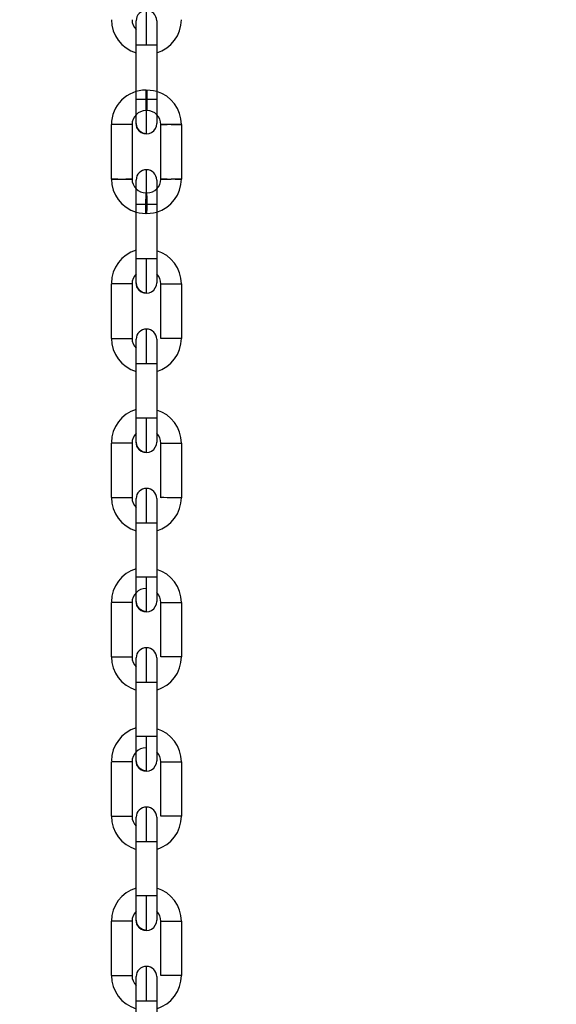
# Model space of a CAD drawing. Header units: inches. Extents: x 170 to 288, y 234 to 248.
# Tile 83 of 192: x 186.066 to 186.203, y 243.505 to 243.756. Entities that reach past the tile are written whole.
import ezdxf

# ---------------------------------------------------------------- set-up
doc = ezdxf.new("R2010")
doc.units = ezdxf.units.IN
doc.header["$LTSCALE"] = 0.25
doc.header["$MEASUREMENT"] = 0
doc.layers.add('ANNOTATIONS', color=1, linetype='Continuous')
doc.layers.add('SLIM E GUIDE MOTOR LH', color=7, linetype='Continuous')
doc.styles.add('ARIAL', font='arial.ttf', dxfattribs={"height": 0.09375})
doc.dimstyles.new('STANDARD$0', dxfattribs={"dimtxt": 0.09375, "dimasz": 0.09375, "dimexe": 0.03125, "dimexo": 0.046875, "dimgap": 0.09, "dimtad": 0, "dimtih": 1, "dimtoh": 1, "dimdec": 4, "dimzin": 0, "dimdsep": 46, "dimtxsty": 'ARIAL', "dimcen": 0.09, "dimadec": 0, "dimazin": 0, "dimtfac": 1, "dimtdec": 4, "dimtofl": 0, "dimtmove": 0, "dimatfit": 1, "dimfxl": 1, "dimtolj": 1, "dimtzin": 0, "dimarcsym": 0})

# ---------------------------------------------------------------- blocks, each defined once
blk = doc.blocks.new('*D11')
at = {"layer": 'ANNOTATIONS', "color": 0, "lineweight": -2, "transparency": 16777216}
for p, q in [((185.6191465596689, 244.1437778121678), (187.0176164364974, 244.1437778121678)), ((186.9863664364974, 244.0500278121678), (186.9863664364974, 242.3590412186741)), ((186.9863664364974, 240.2331944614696), (186.9863664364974, 241.9241810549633)), ((185.7089299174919, 240.1394444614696), (187.0176164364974, 240.1394444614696))]:
    blk.add_line(p, q, dxfattribs=at)
at = {"layer": 'ANNOTATIONS', "color": 0, "transparency": 16777216}
for points in [[(186.9707414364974, 244.0500278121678), (187.0019914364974, 244.0500278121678), (186.9863664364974, 244.1437778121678)], [(186.9707414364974, 240.2331944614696), (187.0019914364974, 240.2331944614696), (186.9863664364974, 240.1394444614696)]]:
    blk.add_solid(points, dxfattribs=at)
at = {"layer": 'defpoints', "color": 0, "transparency": 16777216}
for p in [(185.5722715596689, 244.1437778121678), (186.9863664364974, 244.1437778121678), (185.6620549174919, 240.1394444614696)]:
    blk.add_point(p, dxfattribs=at)
at = {"layer": 'ANNOTATIONS', "color": 0, "transparency": 16777216, "insert": (186.9863664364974, 242.1416111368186), "char_height": 0.09375, "attachment_point": 5, "style": 'ARIAL'}
blk.add_mtext('\\A1;OPENING \\PHEIGHT', dxfattribs=at)

msp = doc.modelspace()

# ---------------------------------------------------------------- linework, layer by layer
at = {"layer": 'SLIM E GUIDE MOTOR LH'}
for p, q in [((186.0961853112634, 243.7357479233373), (186.0961855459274, 243.7496586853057)), ((186.1014349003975, 243.7496585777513), (186.1014346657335, 243.735747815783)), ((186.0986787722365, 243.7381204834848), (186.0989412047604, 243.7381204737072)), ((186.0989411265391, 243.7328711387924), (186.0986786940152, 243.7328711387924)), ((186.0898856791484, 243.7154172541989), (186.0898859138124, 243.7293280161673)), ((186.0951352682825, 243.729327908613), (186.0951350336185, 243.7154171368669)), ((186.1024840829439, 243.7154169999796), (186.1024843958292, 243.7293277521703)), ((186.107733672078, 243.729327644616), (186.107733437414, 243.7154168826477)), ((186.0986782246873, 243.7118737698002), (186.0989407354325, 243.7118737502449)), ((186.0961844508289, 243.6950865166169), (186.0961847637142, 243.7089972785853)), ((186.1014341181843, 243.7089971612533), (186.101433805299, 243.6950863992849)), ((186.0989405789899, 243.7066244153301), (186.098678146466, 243.7066244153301)), ((186.0898848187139, 243.6747558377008), (186.0898851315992, 243.6886665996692)), ((186.0951344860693, 243.6886665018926), (186.095134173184, 243.6747557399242)), ((186.1024832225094, 243.6747555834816), (186.1024835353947, 243.6886663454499)), ((186.1077328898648, 243.6886662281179), (186.1077325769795, 243.6747554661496)), ((186.0961835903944, 243.6544251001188), (186.0961839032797, 243.6683358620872)), ((186.1014332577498, 243.6683357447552), (186.1014329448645, 243.6544250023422)), ((186.0898839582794, 243.6340944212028), (186.0898842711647, 243.6480051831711)), ((186.0951336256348, 243.6480050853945), (186.0951333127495, 243.6340943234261)), ((186.1024824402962, 243.6340941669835), (186.1024826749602, 243.6480049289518)), ((186.1077320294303, 243.6480048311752), (186.1077317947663, 243.6340940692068)), ((186.0961828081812, 243.6137636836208), (186.0961830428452, 243.6276744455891)), ((186.1014323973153, 243.6276743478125), (186.1014321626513, 243.6137635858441)), ((186.0898831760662, 243.59343302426), (186.0898834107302, 243.6073437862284)), ((186.0951327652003, 243.6073436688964), (186.0951325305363, 243.5934329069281)), ((186.1024815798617, 243.5934327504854), (186.102481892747, 243.6073435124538)), ((186.1077312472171, 243.6073434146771), (186.1077309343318, 243.5934326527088)), ((186.0961819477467, 243.5731022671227), (186.096182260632, 243.5870130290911)), ((186.1014316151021, 243.5870129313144), (186.1014313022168, 243.573102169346)), ((186.0898823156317, 243.552771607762), (186.089882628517, 243.5666823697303)), ((186.0951319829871, 243.5666822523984), (186.0951316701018, 243.55277149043)), ((186.1024807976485, 243.5527713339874), (186.1024810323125, 243.566682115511)), ((186.1077303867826, 243.5666819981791), (186.1077300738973, 243.552771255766)), ((186.0961811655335, 243.53244087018), (186.0961814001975, 243.5463516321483)), ((186.1014307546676, 243.5463515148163), (186.1014304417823, 243.532440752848)), ((186.0988058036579, 243.53244087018), (186.0961811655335, 243.53244087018)), ((186.0898815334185, 243.5121102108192), (186.0898817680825, 243.5260209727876)), ((186.0951311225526, 243.5260208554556), (186.0951308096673, 243.5121100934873)), ((186.102479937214, 243.5121099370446), (186.1024802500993, 243.526020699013)), ((186.1077295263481, 243.526020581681), (186.1077292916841, 243.5121098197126)), ((186.0961806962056, 243.5095925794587), (186.0961806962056, 243.5118581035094)), ((186.096180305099, 243.4917794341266), (186.0961806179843, 243.5056901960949)), ((186.1014298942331, 243.5056901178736), (186.1014296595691, 243.4917793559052))]:
    msp.add_line(p, q, dxfattribs=at)
at = {"layer": 'SLIM E GUIDE MOTOR LH', "flags": 128}
for points in [[(186.0988102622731, 243.7496586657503), (186.0988102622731, 243.7513740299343), (186.0988103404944, 243.7530234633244), (186.0988103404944, 243.7558759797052), (186.0988104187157, 243.7569694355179), (186.0988104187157, 243.7584511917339)], [(186.0961856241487, 243.7540199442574), (186.09618570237, 243.7547870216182), (186.09618570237, 243.7558265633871)], [(186.1014350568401, 243.7558264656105), (186.1014350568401, 243.7553569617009), (186.1014349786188, 243.7547869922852), (186.1014349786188, 243.7520189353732), (186.1014349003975, 243.7508618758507)], [(186.0961855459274, 243.7496586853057), (186.0961856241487, 243.7508619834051), (186.0961856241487, 243.754020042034), (186.09618570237, 243.7547870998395)], [(186.1014350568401, 243.7553569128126), (186.1014349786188, 243.7547869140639)], [(186.1014349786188, 243.7520187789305), (186.1014349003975, 243.7508616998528), (186.1014349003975, 243.7496583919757)], [(186.0961855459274, 243.7496586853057), (186.0963853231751, 243.7496586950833), (186.0969543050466, 243.7496586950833), (186.0978058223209, 243.7496586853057), (186.0988102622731, 243.7496586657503)], [(186.0988102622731, 243.7496586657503), (186.099814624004, 243.749658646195), (186.1006661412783, 243.749658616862), (186.1012351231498, 243.7496585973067), (186.1014349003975, 243.7496585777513)], [(186.0961851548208, 243.7295798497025), (186.0961851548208, 243.7306193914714), (186.0961852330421, 243.73138647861), (186.0961852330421, 243.7345446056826), (186.0961853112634, 243.7357479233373)], [(186.0988099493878, 243.7357479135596), (186.0978055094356, 243.7357479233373), (186.0969540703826, 243.735747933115), (186.0963850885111, 243.735747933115), (186.0961853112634, 243.7357479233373)], [(186.0986787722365, 243.7381204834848), (186.0986787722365, 243.7365001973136), (186.0986786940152, 243.7354957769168), (186.0986786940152, 243.7328711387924)], [(186.0988097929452, 243.7269551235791), (186.0988097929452, 243.7295305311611), (186.0988098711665, 243.7308629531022), (186.0988098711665, 243.7323830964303), (186.0988099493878, 243.7340325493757), (186.0988099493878, 243.7357479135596)], [(186.1014346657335, 243.735747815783), (186.1012348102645, 243.7357478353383), (186.1006659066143, 243.7357478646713), (186.09981438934, 243.7357478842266), (186.0988099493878, 243.7357479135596)], [(186.0989412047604, 243.7381204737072), (186.0989412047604, 243.7354957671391), (186.0989411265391, 243.7344913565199), (186.0989411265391, 243.7328711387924)], [(186.1014346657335, 243.7377594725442), (186.1006565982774, 243.7379514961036), (186.0989412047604, 243.7381204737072)], [(186.1014346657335, 243.735747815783), (186.1014345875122, 243.7345444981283), (186.1014345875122, 243.732321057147), (186.1014345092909, 243.7313863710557), (186.1014345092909, 243.7295797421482)], [(186.0951352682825, 243.729327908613), (186.0949354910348, 243.7293279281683), (186.0943665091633, 243.7293279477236), (186.093514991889, 243.7293279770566), (186.0925106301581, 243.7293279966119), (186.0915061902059, 243.7293280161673), (186.0906546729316, 243.7293280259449), (186.0900857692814, 243.7293280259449), (186.0898859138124, 243.7293280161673)], [(186.0988097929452, 243.7269551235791), (186.097805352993, 243.7271549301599), (186.0969538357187, 243.7277239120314), (186.0963849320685, 243.7285754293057), (186.0961851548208, 243.7295798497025)], [(186.1024843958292, 243.7293277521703), (186.1026841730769, 243.729327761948), (186.1032530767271, 243.7293277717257), (186.1041045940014, 243.729327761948)], [(186.107733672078, 243.729327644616), (186.1075338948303, 243.7293276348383), (186.1069649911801, 243.7293276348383), (186.1061134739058, 243.729327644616), (186.1041045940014, 243.7293276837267), (186.1032530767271, 243.7293277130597), (186.1026841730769, 243.729327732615), (186.1024843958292, 243.7293277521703)], [(186.1051090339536, 243.7293277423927), (186.1061134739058, 243.7293277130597), (186.1069649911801, 243.7293276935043), (186.1075338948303, 243.7293276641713), (186.107733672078, 243.729327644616)], [(186.0988094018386, 243.7089972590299), (186.0988094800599, 243.7107126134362), (186.0988094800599, 243.7138821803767), (186.0988095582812, 243.7152145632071), (186.0988095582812, 243.7177897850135)], [(186.0898856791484, 243.7154172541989), (186.0915058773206, 243.7154172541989), (186.093514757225, 243.7154172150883), (186.0943662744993, 243.7154171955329), (186.0949351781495, 243.7154171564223), (186.0951350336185, 243.7154171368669)], [(186.0915058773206, 243.7154171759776), (186.0906544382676, 243.7154172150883), (186.0900854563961, 243.7154172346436), (186.0898856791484, 243.7154172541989)], [(186.0951350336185, 243.7154171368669), (186.093514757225, 243.7154171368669)], [(186.0961847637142, 243.7089972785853), (186.0961847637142, 243.7113576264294), (186.0961848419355, 243.7124239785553), (186.0961848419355, 243.7151651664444)], [(186.1014341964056, 243.7151650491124), (186.1014341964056, 243.7133584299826), (186.1014341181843, 243.7124237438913), (186.1014341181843, 243.7089969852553)], [(186.1014341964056, 243.7133585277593), (186.1014341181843, 243.7124238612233)], [(186.1041043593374, 243.7154169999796), (186.1024840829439, 243.7154169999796)], [(186.1024840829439, 243.7154169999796), (186.1026838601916, 243.7154169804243), (186.1032528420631, 243.7154169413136), (186.1041043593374, 243.7154169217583), (186.1051087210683, 243.715416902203)], [(186.107733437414, 243.7154168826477), (186.1075336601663, 243.715416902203), (186.1069646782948, 243.7154169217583), (186.1061131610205, 243.715416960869), (186.1051087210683, 243.7154169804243)], [(186.1061131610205, 243.7154168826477), (186.107733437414, 243.7154168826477)], [(186.0986782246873, 243.7118737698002), (186.0986782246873, 243.7102534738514)], [(186.0989406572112, 243.7111049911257), (186.0989406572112, 243.7082446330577), (186.0989405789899, 243.7073931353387)], [(186.0989406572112, 243.7111050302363), (186.0989407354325, 243.7116739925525), (186.0989407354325, 243.7118737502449)], [(186.0961847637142, 243.7089972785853), (186.0978049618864, 243.7089972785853), (186.0998138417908, 243.7089972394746)], [(186.098678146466, 243.7066244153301), (186.098678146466, 243.7092491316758), (186.0986782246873, 243.7102535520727)], [(186.0989405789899, 243.7066244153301), (186.0989405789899, 243.7073931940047), (186.0989406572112, 243.708244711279)], [(186.0998138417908, 243.7089972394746), (186.1006653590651, 243.7089972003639), (186.1012342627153, 243.7089971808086), (186.1014341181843, 243.7089971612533)], [(186.0961846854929, 243.7069854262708), (186.096962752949, 243.7067934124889), (186.098678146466, 243.7066244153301)], [(186.0989405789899, 243.7066244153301), (186.1006559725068, 243.7067933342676), (186.101434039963, 243.7069853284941)], [(186.0961842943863, 243.6889184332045), (186.0961842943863, 243.6890369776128), (186.0961843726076, 243.6893879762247), (186.0961843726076, 243.692726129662), (186.0961844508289, 243.6938831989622), (186.0961844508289, 243.6950865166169)], [(186.0988090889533, 243.6950864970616), (186.0978047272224, 243.6950865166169), (186.0961844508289, 243.6950865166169)], [(186.0988089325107, 243.6862937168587), (186.0988089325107, 243.686963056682), (186.098809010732, 243.6877756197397), (186.098809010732, 243.6902015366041), (186.0988090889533, 243.6917216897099), (186.0988090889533, 243.6950864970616)], [(186.101433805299, 243.6950863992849), (186.1012340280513, 243.6950864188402), (186.1006650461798, 243.6950864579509), (186.0998135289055, 243.6950864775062), (186.0988090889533, 243.6950864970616)], [(186.101433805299, 243.6950863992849), (186.101433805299, 243.6938830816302), (186.1014337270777, 243.6927260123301), (186.1014337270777, 243.6899578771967), (186.1014336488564, 243.6893878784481), (186.1014336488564, 243.6889183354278)], [(186.0951344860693, 243.6886665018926), (186.0949346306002, 243.6886665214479), (186.0943657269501, 243.6886665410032), (186.0935142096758, 243.6886665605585), (186.0915053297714, 243.6886665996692), (186.0906538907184, 243.6886666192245), (186.0900849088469, 243.6886666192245), (186.0898851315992, 243.6886665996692)], [(186.0988089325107, 243.6862937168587), (186.0978045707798, 243.6864935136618), (186.0969530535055, 243.6870624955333), (186.096384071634, 243.6879140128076), (186.0961842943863, 243.6889184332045)], [(186.1024835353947, 243.6886663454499), (186.1026833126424, 243.6886663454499), (186.1032522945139, 243.6886663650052), (186.1041038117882, 243.6886663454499), (186.1051081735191, 243.6886663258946), (186.1061126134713, 243.6886663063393), (186.1069641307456, 243.6886662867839), (186.1075331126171, 243.6886662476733), (186.1077328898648, 243.6886662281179)], [(186.0988085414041, 243.6683358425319), (186.0988086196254, 243.6700511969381), (186.0988086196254, 243.6717006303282), (186.0988086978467, 243.6732207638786), (186.0988086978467, 243.6756466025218), (186.098808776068, 243.6764591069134), (186.098808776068, 243.6771283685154)], [(186.0898848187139, 243.6747558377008), (186.0900845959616, 243.6747558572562), (186.0906535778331, 243.6747558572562), (186.0915050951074, 243.6747558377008), (186.0925095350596, 243.6747558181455), (186.0935138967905, 243.6747557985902), (186.0943654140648, 243.6747557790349), (186.0949343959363, 243.6747557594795), (186.095134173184, 243.6747557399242)], [(186.0961839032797, 243.6683358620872), (186.0961839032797, 243.6695391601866), (186.096183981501, 243.6706962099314), (186.096183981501, 243.6734642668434), (186.0961840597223, 243.6740342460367)], [(186.096183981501, 243.6734642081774), (186.0961840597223, 243.6740342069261), (186.0961840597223, 243.6745037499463)], [(186.1014334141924, 243.6745036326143), (186.1014333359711, 243.6743851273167), (186.1014333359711, 243.6706961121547), (186.1014332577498, 243.6695390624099), (186.1014332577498, 243.6683357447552)], [(186.1077325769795, 243.6747554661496), (186.1075327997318, 243.6747554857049), (186.1069638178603, 243.6747555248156), (186.1061123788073, 243.6747555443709), (186.1041034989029, 243.6747555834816), (186.1032519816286, 243.6747556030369), (186.1026830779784, 243.6747556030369), (186.1024832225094, 243.6747555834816)], [(186.0961839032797, 243.6683358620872), (186.0963836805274, 243.6683358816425), (186.0969526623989, 243.6683358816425), (186.0978041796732, 243.6683358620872), (186.0988085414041, 243.6683358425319)], [(186.0988085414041, 243.6683358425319), (186.0998129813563, 243.6683358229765), (186.1006644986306, 243.6683358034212), (186.1012334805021, 243.6683357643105), (186.1014332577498, 243.6683357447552)], [(186.0961835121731, 243.6482570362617), (186.0961835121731, 243.6500636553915), (186.0961835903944, 243.6509983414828), (186.0961835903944, 243.6544251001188)], [(186.0998127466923, 243.6544250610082), (186.0978038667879, 243.6544251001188), (186.0969523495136, 243.6544251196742), (186.0963834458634, 243.6544251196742), (186.0961835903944, 243.6544251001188)], [(186.0988081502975, 243.6456323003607), (186.0988081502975, 243.648207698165), (186.0988082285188, 243.6495401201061), (186.0988082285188, 243.6527097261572), (186.0988083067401, 243.6544250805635)], [(186.1014329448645, 243.6544250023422), (186.1012331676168, 243.6544250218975), (186.1006641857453, 243.6544250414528), (186.0998127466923, 243.6544250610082)], [(186.1014329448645, 243.6544250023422), (186.1014329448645, 243.652064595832), (186.1014328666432, 243.6509982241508), (186.1014328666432, 243.6482569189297)], [(186.0951336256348, 243.6480050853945), (186.0949338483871, 243.6480051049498), (186.0943648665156, 243.6480051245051), (186.0935133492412, 243.6480051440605), (186.0925089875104, 243.6480051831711), (186.0915045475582, 243.6480051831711), (186.0906530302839, 243.6480052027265), (186.0900840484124, 243.6480052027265), (186.0898842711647, 243.6480051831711)], [(186.0988081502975, 243.6456323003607), (186.0978037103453, 243.645832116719), (186.096952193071, 243.6464010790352), (186.0963832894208, 243.6472525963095), (186.0961835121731, 243.6482570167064)], [(186.1024826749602, 243.6480049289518), (186.1026825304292, 243.6480049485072), (186.1032514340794, 243.6480049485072), (186.1041029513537, 243.6480049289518), (186.1061118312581, 243.6480048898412), (186.1069632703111, 243.6480048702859), (186.1075322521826, 243.6480048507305), (186.1077320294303, 243.6480048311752)], [(186.0988077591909, 243.6276744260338), (186.0988077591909, 243.6293897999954), (186.0988078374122, 243.6310392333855), (186.0988078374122, 243.633891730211), (186.0988079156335, 243.634985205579), (186.0988079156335, 243.6364669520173)], [(186.0898839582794, 243.6340944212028), (186.0900838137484, 243.6340944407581), (186.091504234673, 243.6340944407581), (186.0925086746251, 243.6340944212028), (186.0935131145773, 243.6340943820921), (186.0943645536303, 243.6340943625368), (186.0949335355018, 243.6340943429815), (186.0951333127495, 243.6340943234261)], [(186.0961831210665, 243.6315768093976), (186.0961831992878, 243.6320357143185), (186.0961831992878, 243.6338423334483)], [(186.1014325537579, 243.6338422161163), (186.1014325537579, 243.6328026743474), (186.1014324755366, 243.6320355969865), (186.1014324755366, 243.6288774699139), (186.1014323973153, 243.6276741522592)], [(186.1014325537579, 243.6328027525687), (186.1014324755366, 243.6320356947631)], [(186.1077317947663, 243.6340940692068), (186.1075319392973, 243.6340940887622), (186.1069630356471, 243.6340941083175), (186.1061115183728, 243.6340941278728), (186.1041026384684, 243.6340941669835), (186.1032511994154, 243.6340941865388), (186.1026822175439, 243.6340941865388), (186.1024824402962, 243.6340941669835)], [(186.0961830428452, 243.6276744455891), (186.0961831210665, 243.6288777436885), (186.0961831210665, 243.6311011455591), (186.0961831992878, 243.6320358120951)], [(186.0961830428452, 243.6276744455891), (186.0963828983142, 243.6276744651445), (186.0969518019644, 243.6276744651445), (186.0978033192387, 243.6276744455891), (186.0998121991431, 243.6276744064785)], [(186.0998121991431, 243.6276744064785), (186.1006636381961, 243.6276743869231), (186.1012326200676, 243.6276743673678), (186.1014323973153, 243.6276743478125)], [(186.1014324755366, 243.6288776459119), (186.1014323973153, 243.6276743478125)], [(186.0961826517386, 243.6075956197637), (186.0961826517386, 243.6086351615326), (186.0961827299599, 243.6094022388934), (186.0961827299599, 243.612560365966), (186.0961828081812, 243.6137636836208)], [(186.0988074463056, 243.6137636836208), (186.0978030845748, 243.6137636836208), (186.0969515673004, 243.6137637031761), (186.0963825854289, 243.6137637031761), (186.0961828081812, 243.6137636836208)], [(186.098807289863, 243.6049708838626), (186.098807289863, 243.6064527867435), (186.0988073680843, 243.6075463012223), (186.0988073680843, 243.6103988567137), (186.0988074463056, 243.6120483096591), (186.0988074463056, 243.6137636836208)], [(186.1014321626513, 243.6137635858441), (186.1012323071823, 243.6137636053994), (186.1006634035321, 243.6137636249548), (186.0998118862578, 243.6137636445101), (186.0988074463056, 243.6137636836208)], [(186.1014321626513, 243.6137635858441), (186.10143208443, 243.6125602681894), (186.10143208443, 243.6094021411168), (186.1014320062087, 243.6086350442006), (186.1014320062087, 243.6075955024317)], [(186.098807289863, 243.6049708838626), (186.0978028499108, 243.605170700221), (186.0969514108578, 243.6057396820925), (186.0963824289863, 243.6065911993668), (186.0961826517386, 243.6075956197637)], [(186.0951327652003, 243.6073436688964), (186.0949329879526, 243.6073436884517), (186.0943640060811, 243.6073437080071), (186.0935125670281, 243.6073437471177), (186.0915036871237, 243.6073437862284), (186.0898834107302, 243.6073437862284)], [(186.102481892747, 243.6073435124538), (186.1026816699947, 243.6073435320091), (186.1041020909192, 243.6073435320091), (186.1051065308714, 243.6073435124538), (186.1061109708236, 243.6073434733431), (186.1069624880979, 243.6073434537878), (186.1075313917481, 243.6073434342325), (186.1077312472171, 243.6073434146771)], [(186.0988068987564, 243.5870130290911), (186.0988069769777, 243.5887283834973), (186.0988069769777, 243.5903778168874), (186.098807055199, 243.5918979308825), (186.098807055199, 243.5951362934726), (186.0988071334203, 243.5956366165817), (186.0988071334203, 243.5958055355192)], [(186.0898831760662, 243.59343302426), (186.0915034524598, 243.59343302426), (186.0925078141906, 243.5934330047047), (186.0935122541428, 243.5934329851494), (186.0943637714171, 243.5934329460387), (186.0949327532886, 243.5934329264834), (186.0951325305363, 243.5934329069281)], [(186.096182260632, 243.5870130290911), (186.096182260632, 243.5893733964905), (186.0961823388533, 243.5904397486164), (186.0961823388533, 243.5931809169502)], [(186.1014316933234, 243.5931808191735), (186.1014316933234, 243.5904394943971), (186.1014316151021, 243.5893731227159), (186.1014316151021, 243.5870127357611)], [(186.1077309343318, 243.5934326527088), (186.1075311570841, 243.5934326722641), (186.1069621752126, 243.5934326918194), (186.1061106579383, 243.5934327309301), (186.1051062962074, 243.5934327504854), (186.1041018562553, 243.5934327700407), (186.1026813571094, 243.5934327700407), (186.1024815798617, 243.5934327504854)], [(186.1014316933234, 243.5904396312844), (186.1014316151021, 243.5893732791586)], [(186.096182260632, 243.5870130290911), (186.0963820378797, 243.5870130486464), (186.0978025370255, 243.5870130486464), (186.0988068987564, 243.5870130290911)], [(186.0988068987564, 243.5870130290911), (186.0998113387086, 243.5870130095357), (186.1006628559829, 243.5870129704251), (186.1012318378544, 243.5870129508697), (186.1014316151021, 243.5870129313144)], [(186.0961818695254, 243.5669342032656), (186.0961818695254, 243.5696755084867), (186.0961819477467, 243.5707418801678), (186.0961819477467, 243.5731022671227)], [(186.0988066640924, 243.5731022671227), (186.0978022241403, 243.573102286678), (186.0963817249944, 243.573102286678), (186.0961819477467, 243.5731022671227)], [(186.0988064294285, 243.5643094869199), (186.0988064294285, 243.564478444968), (186.0988065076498, 243.5649788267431), (186.0988065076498, 243.5682173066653), (186.0988065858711, 243.569737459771), (186.0988065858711, 243.571386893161), (186.0988066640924, 243.5731022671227)], [(186.1014313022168, 243.573102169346), (186.1012315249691, 243.5731021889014), (186.1006625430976, 243.5731022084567), (186.0998110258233, 243.5731022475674), (186.0988066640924, 243.5731022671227)], [(186.1014313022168, 243.573102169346), (186.1014313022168, 243.5718988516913), (186.1014312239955, 243.5707417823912), (186.1014312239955, 243.5674036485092), (186.1014311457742, 243.5670526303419), (186.1014311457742, 243.5669341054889)], [(186.0951319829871, 243.5666822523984), (186.0949322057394, 243.5666822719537), (186.0943632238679, 243.5666823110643), (186.0935117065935, 243.5666823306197), (186.0925072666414, 243.566682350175), (186.0915029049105, 243.5666823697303), (186.089882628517, 243.5666823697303)], [(186.0988064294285, 243.5643094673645), (186.0978020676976, 243.5645092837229), (186.0969505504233, 243.5650782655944), (186.0963815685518, 243.5659297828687), (186.0961818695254, 243.5669342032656)], [(186.1024810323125, 243.566682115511), (186.104101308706, 243.566682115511), (186.1051057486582, 243.5666820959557), (186.1061101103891, 243.5666820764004), (186.1069616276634, 243.5666820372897), (186.1075306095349, 243.5666820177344), (186.1077303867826, 243.5666819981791)], [(186.0988061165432, 243.5463515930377), (186.0988061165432, 243.5480669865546), (186.0988061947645, 243.5497164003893), (186.0988061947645, 243.5525688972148), (186.0988062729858, 243.5536623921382), (186.0988062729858, 243.5551441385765)], [(186.0898823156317, 243.552771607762), (186.0925070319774, 243.552771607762), (186.0935113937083, 243.5527715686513), (186.0943629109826, 243.5527715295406), (186.0949318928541, 243.5527715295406), (186.0951316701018, 243.55277149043)], [(186.0961815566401, 243.5514799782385), (186.0961815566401, 243.5525195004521)], [(186.1014309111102, 243.5525193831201), (186.1014309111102, 243.5520498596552), (186.1014308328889, 243.5514798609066)], [(186.1077300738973, 243.552771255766), (186.1075302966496, 243.552771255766), (186.1069613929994, 243.5527712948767), (186.1061098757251, 243.5527712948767), (186.1051054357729, 243.5527713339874), (186.1041009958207, 243.5527713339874), (186.1032494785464, 243.552771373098), (186.1026805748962, 243.552771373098), (186.1024807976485, 243.5527713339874)], [(186.0961814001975, 243.5463516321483), (186.0961814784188, 243.5475549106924), (186.0961814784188, 243.550712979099), (186.0961815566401, 243.5514800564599)], [(186.1014309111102, 243.5520498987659), (186.1014308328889, 243.5514799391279), (186.1014308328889, 243.5487118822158), (186.1014307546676, 243.5475548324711)], [(186.1014308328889, 243.5487117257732), (186.1014307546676, 243.5475546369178), (186.1014307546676, 243.546351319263)], [(186.0961814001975, 243.5463516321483), (186.097801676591, 243.5463516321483), (186.0988061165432, 243.5463515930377)], [(186.0988061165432, 243.5463515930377), (186.0998104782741, 243.5463515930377), (186.1006619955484, 243.546351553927), (186.1012309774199, 243.546351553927), (186.1014307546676, 243.5463515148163)], [(186.0961810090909, 243.5262728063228), (186.0961810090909, 243.5280794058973), (186.0961810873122, 243.5290141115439), (186.0961810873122, 243.5312375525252), (186.0961811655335, 243.53244087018)], [(186.0988056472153, 243.5236480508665), (186.0988056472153, 243.5262234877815), (186.0988057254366, 243.5275559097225), (186.0988057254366, 243.5290760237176), (186.0988058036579, 243.530725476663), (186.0988058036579, 243.53244087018)], [(186.1014304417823, 243.532440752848), (186.1012306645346, 243.5324407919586), (186.1006617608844, 243.5324407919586), (186.0998102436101, 243.5324408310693), (186.0988058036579, 243.53244087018)], [(186.1014304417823, 243.532440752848), (186.1014304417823, 243.529013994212), (186.101430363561, 243.528079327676), (186.101430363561, 243.5262726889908)], [(186.0951311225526, 243.5260208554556), (186.0949313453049, 243.5260208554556), (186.0943623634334, 243.5260208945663), (186.0935108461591, 243.5260209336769), (186.0925064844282, 243.5260209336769), (186.091502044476, 243.5260209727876), (186.0898817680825, 243.5260209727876)], [(186.0988056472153, 243.5236480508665), (186.0978012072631, 243.5238478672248), (186.0969496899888, 243.5244168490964), (186.0963807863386, 243.5252683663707), (186.0961810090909, 243.5262728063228)], [(186.1024802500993, 243.526020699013), (186.1051048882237, 243.526020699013), (186.1061093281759, 243.5260206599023), (186.1069608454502, 243.5260206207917), (186.1075297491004, 243.5260206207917), (186.1077295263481, 243.526020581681)], [(186.0898815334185, 243.5121102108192), (186.0915017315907, 243.5121102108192), (186.0925061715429, 243.5121101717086), (186.0935106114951, 243.5121101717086), (186.0943621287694, 243.5121101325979), (186.0949310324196, 243.5121100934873), (186.0951308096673, 243.5121100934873)], [(186.0988052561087, 243.5056901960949), (186.0988052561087, 243.5074055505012), (186.09880533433, 243.5090550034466), (186.09880533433, 243.5105751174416), (186.0988054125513, 243.5119075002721), (186.0988054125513, 243.5144827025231)], [(186.1077292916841, 243.5121098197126), (186.1075295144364, 243.5121098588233), (186.1069605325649, 243.5121098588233), (186.1061090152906, 243.512109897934), (186.1051045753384, 243.5121099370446), (186.102479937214, 243.5121099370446)], [(186.0961806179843, 243.5056901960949), (186.0961806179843, 243.5091169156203), (186.0961806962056, 243.5100515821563)], [(186.1014300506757, 243.5118579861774), (186.1014300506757, 243.5100514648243), (186.1014299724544, 243.5091167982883), (186.1014299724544, 243.5068933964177), (186.1014298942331, 243.5056901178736)], [(186.0961806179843, 243.5056901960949), (186.096380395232, 243.5056902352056), (186.0978008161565, 243.5056902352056), (186.0988052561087, 243.5056901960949)], [(186.0988052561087, 243.5056901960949), (186.0998096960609, 243.5056901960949), (186.1006612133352, 243.5056901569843), (186.1012301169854, 243.5056901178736), (186.1014298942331, 243.5056901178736)], [(186.1014299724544, 243.506893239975), (186.1014298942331, 243.5056899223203)]]:
    msp.add_lwpolyline(points, dxfattribs=at)
at = {"layer": 'SLIM E GUIDE MOTOR LH'}
for centre, radius, start, end in [((186.0988103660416, 243.7558265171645), 0.002624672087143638, 359.979854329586, 179.9798341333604), ((186.0986791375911, 243.7560784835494), 0.008792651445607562, 179.9988299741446, 253.5247191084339), ((186.0986791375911, 243.7560784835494), 0.003543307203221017, 179.9988299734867, 225.2739186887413), ((186.0989416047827, 243.7560784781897), 0.00879265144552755, 286.4729408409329, 359.998829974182), ((186.0986785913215, 243.7293278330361), 0.008792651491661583, 89.9988299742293, 179.9988299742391), ((186.0989410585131, 243.7293278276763), 0.00879265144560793, 359.9988299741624, 73.52471910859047), ((186.0986785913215, 243.7293278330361), 0.003543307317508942, 89.99882997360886, 179.998829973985), ((186.0989410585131, 243.7293278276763), 0.003543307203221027, 359.9988299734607, 89.99881776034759), ((186.0988098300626, 243.7295797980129), 0.002624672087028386, 179.9988299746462, 359.9994094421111), ((186.0988095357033, 243.7151651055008), 0.002624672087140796, 359.979854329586, 179.9798341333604), ((186.0986783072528, 243.7154170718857), 0.008792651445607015, 179.9988299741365, 253.5247190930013), ((186.0986783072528, 243.7154170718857), 0.003543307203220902, 179.9988299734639, 269.9988552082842), ((186.0989407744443, 243.715417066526), 0.003543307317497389, 269.9988299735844, 359.9988299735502), ((186.0989407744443, 243.715417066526), 0.008792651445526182, 286.4729408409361, 359.998829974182), ((186.0986835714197, 243.6888162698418), 0.00879265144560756, 106.4727034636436, 179.9985925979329), ((186.0989402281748, 243.6886664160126), 0.008792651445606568, 359.9988299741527, 73.52471910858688), ((186.0986777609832, 243.6886664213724), 0.003543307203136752, 134.7240831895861, 179.9988299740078), ((186.0989402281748, 243.6886664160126), 0.003543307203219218, 359.9988299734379, 45.27391868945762), ((186.0988089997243, 243.6889183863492), 0.002624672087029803, 179.9988299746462, 359.9994094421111), ((186.098808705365, 243.6745036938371), 0.002624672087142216, 359.979854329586, 179.9798341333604), ((186.0986774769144, 243.674755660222), 0.008792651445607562, 179.9988299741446, 253.5247191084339), ((186.0986774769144, 243.674755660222), 0.00354330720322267, 179.9988299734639, 225.2741811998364), ((186.098939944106, 243.6747556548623), 0.008792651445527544, 286.4729408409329, 359.998829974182), ((186.0986835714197, 243.6481762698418), 0.00879265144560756, 106.4727034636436, 179.9985925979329), ((186.0989393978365, 243.6480050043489), 0.008792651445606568, 359.9988299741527, 73.52471910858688), ((186.0986769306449, 243.6480050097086), 0.003543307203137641, 134.7240469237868, 179.998829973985), ((186.0989393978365, 243.6480050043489), 0.003543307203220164, 359.9988299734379, 45.27391868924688), ((186.098808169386, 243.6482569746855), 0.002624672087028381, 179.9988299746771, 359.9994094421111), ((186.0988078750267, 243.6338422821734), 0.002624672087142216, 359.979854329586, 179.9798341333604), ((186.0986766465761, 243.6340942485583), 0.008792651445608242, 179.9988299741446, 253.5247191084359), ((186.0986766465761, 243.6340942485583), 0.003543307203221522, 179.9988299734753, 225.2739186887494), ((186.0989391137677, 243.6340942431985), 0.008792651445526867, 286.4729408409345, 359.9988299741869), ((186.0986835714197, 243.6075362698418), 0.00879265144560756, 106.4727034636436, 179.9985925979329), ((186.0989385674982, 243.6073435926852), 0.008792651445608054, 359.9988299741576, 73.52471910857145), ((186.0986761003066, 243.6073435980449), 0.003543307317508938, 89.99882997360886, 179.9988299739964), ((186.0988073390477, 243.6075955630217), 0.002624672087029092, 179.9988299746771, 359.9994094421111), ((186.0989385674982, 243.6073435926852), 0.003543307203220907, 359.9988299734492, 45.27368438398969), ((186.0988070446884, 243.5931808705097), 0.002624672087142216, 359.979854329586, 179.9798341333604), ((186.0986758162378, 243.5934328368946), 0.008792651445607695, 179.9988299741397, 253.5247190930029), ((186.0986758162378, 243.5934328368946), 0.003543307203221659, 179.9988299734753, 225.2739186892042), ((186.0989382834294, 243.5934328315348), 0.00879265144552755, 286.4729408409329, 359.998829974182), ((186.0986835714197, 243.5668962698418), 0.00879265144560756, 106.4727034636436, 179.9985925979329), ((186.0989377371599, 243.5666821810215), 0.008792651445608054, 359.9988299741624, 73.52471910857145), ((186.0986752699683, 243.5666821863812), 0.003543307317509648, 89.99882997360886, 179.9988299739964), ((186.0989377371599, 243.5666821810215), 0.0035433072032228, 359.9988299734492, 45.27404698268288), ((186.0988065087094, 243.566934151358), 0.002624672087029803, 179.9988299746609, 359.9994094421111), ((186.09880621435, 243.5525194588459), 0.002624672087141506, 359.979854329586, 179.9798341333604), ((186.0986749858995, 243.5527714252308), 0.008792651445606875, 179.9988299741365, 253.5247191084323), ((186.0986749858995, 243.5527714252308), 0.003543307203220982, 179.9988299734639, 225.2739186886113), ((186.0989374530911, 243.5527714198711), 0.008792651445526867, 286.4729408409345, 359.998829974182), ((186.0986744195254, 243.5260207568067), 0.00879265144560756, 106.4727034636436, 179.9985925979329), ((186.0989369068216, 243.5260207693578), 0.008792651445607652, 359.9988299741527, 73.52471910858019), ((186.09867443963, 243.5260207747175), 0.003543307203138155, 134.7241337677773, 179.998829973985), ((186.0989369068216, 243.5260207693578), 0.003543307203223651, 359.9988299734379, 45.27431858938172), ((186.0988056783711, 243.5262727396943), 0.002624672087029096, 179.9988299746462, 359.9994094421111), ((186.0986741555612, 243.5121100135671), 0.008792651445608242, 179.9988299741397, 253.5247191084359), ((186.0986741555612, 243.5121100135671), 0.003543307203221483, 179.9988299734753, 225.2739186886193), ((186.0988053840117, 243.5118580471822), 0.002624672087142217, 359.979854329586, 179.9798341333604), ((186.0989366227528, 243.5121100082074), 0.008792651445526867, 286.4729408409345, 359.9988299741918)]:
    msp.add_arc(centre, radius, start, end, dxfattribs=at)

# ---------------------------------------------------------------- dimensions: what is measured, and where the dimension line sits
at = {"layer": 'ANNOTATIONS'}
dim = msp.add_linear_dim(base=(186.9863664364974, 244.1437778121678), p1=(185.6620549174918, 240.1394444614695), p2=(185.5722715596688, 244.1437778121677), angle=90, text='OPENING \\PHEIGHT', dimstyle='STANDARD$0', dxfattribs=at)
dim.commit()
dim.dimension.update_dxf_attribs({"geometry": '*D11', "text_midpoint": (186.9863664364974, 242.1416111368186)})

doc.saveas('drawing.dxf')
